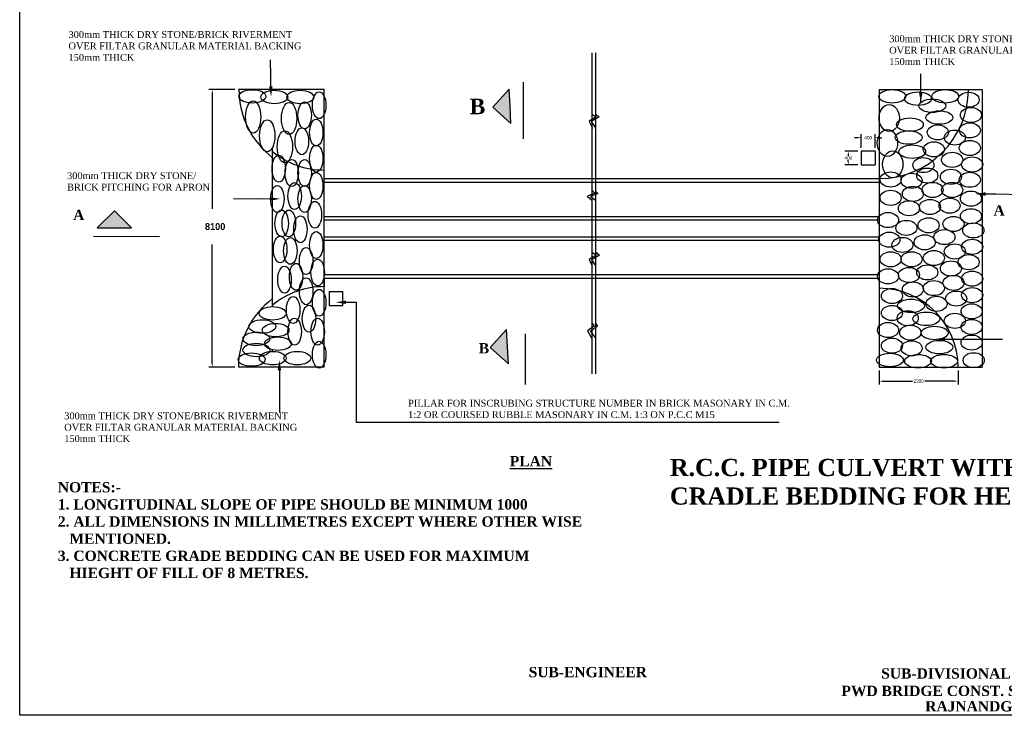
# Model space of a CAD drawing. Header units: inches. Extents: x 32507 to 120836, y 43776 to 81547.
# Tile 1 of 4: x 75499 to 104228, y 50047 to 70338. Entities that reach past the tile are written whole.
import ezdxf

# ---------------------------------------------------------------- set-up
doc = ezdxf.new("R2010")
doc.units = ezdxf.units.IN
doc.header["$MEASUREMENT"] = 0
doc.dimstyles.get("Standard").update_dxf_attribs({"dimtxt": 100.18, "dimasz": 100.18, "dimexe": 100.18, "dimexo": 100.0625, "dimgap": 10.09, "dimtad": 0, "dimtih": 1, "dimtoh": 1, "dimdec": 0, "dimzin": 0, "dimdsep": 46, "dimtxsty": 'Standard', "dimcen": 40.09, "dimadec": 0, "dimazin": 0, "dimtfac": 1, "dimtdec": 0, "dimtofl": 0, "dimtmove": 0, "dimatfit": 3, "dimfxl": 0.18, "dimtolj": 1, "dimtzin": 0, "dimarcsym": 0})

# ---------------------------------------------------------------- blocks, each defined once
blk = doc.blocks.new('*D38')
at = {"color": 0, "lineweight": -2, "transparency": 16777216}
for p, q in [((100579, 60102), (100579, 59694)), ((102879, 60102), (102879, 59694)), ((100680, 59794), (101552, 59794)), ((102779, 59794), (101906, 59794))]:
    blk.add_line(p, q, dxfattribs=at)
at = {"color": 0, "transparency": 16777216}
for points in [[(100680, 59810), (100680, 59777), (100579, 59794)], [(102779, 59810), (102779, 59777), (102879, 59794)]]:
    blk.add_solid(points, dxfattribs=at)
at = {"layer": 'Defpoints', "color": 0, "transparency": 16777216}
for p in [(100579, 60202), (102879, 60202), (102879, 59794)]:
    blk.add_point(p, dxfattribs=at)
at = {"color": 0, "transparency": 16777216, "insert": (101729, 59794), "char_height": 100.2, "attachment_point": 5}
blk.add_mtext('\\A1;2300', dxfattribs=at)
blk = doc.blocks.new('*D39')
at = {"color": 0, "lineweight": -2, "transparency": 16777216}
for p, q in [((100055, 66602), (100055, 66996)), ((100455, 66602), (100455, 66996)), ((99955, 66896), (99855, 66896)), ((100555, 66896), (100656, 66896))]:
    blk.add_line(p, q, dxfattribs=at)
at = {"color": 0, "transparency": 16777216}
for points in [[(99955, 66913), (99955, 66879), (100055, 66896)], [(100555, 66913), (100555, 66879), (100455, 66896)]]:
    blk.add_solid(points, dxfattribs=at)
at = {"layer": 'Defpoints', "color": 0, "transparency": 16777216}
for p in [(100455, 66896), (100055, 66502), (100455, 66502)]:
    blk.add_point(p, dxfattribs=at)
at = {"color": 0, "transparency": 16777216, "insert": (100255, 66896), "char_height": 100.2, "attachment_point": 5}
blk.add_mtext('\\A1;400', dxfattribs=at)
blk = doc.blocks.new('*D40')
at = {"color": 0, "lineweight": -2, "transparency": 16777216}
for p, q in [((99955, 66502), (99575, 66502)), ((99675, 66402), (99675, 66362)), ((99955, 66102), (99575, 66102)), ((99675, 66202), (99675, 66242))]:
    blk.add_line(p, q, dxfattribs=at)
at = {"color": 0, "transparency": 16777216}
for points in [[(99658, 66402), (99691, 66402), (99675, 66502)], [(99658, 66202), (99691, 66202), (99675, 66102)]]:
    blk.add_solid(points, dxfattribs=at)
at = {"layer": 'Defpoints', "color": 0, "transparency": 16777216}
for p in [(100055, 66502), (99675, 66102), (100055, 66102)]:
    blk.add_point(p, dxfattribs=at)
at = {"color": 0, "transparency": 16777216, "insert": (99675, 66302), "char_height": 100.2, "attachment_point": 5}
blk.add_mtext('\\A1;400', dxfattribs=at)

msp = doc.modelspace()

# ---------------------------------------------------------------- hatches: boundary and pattern name
for points in [[(89805.1, 67811.3), (89778.8, 68310.6), (89305.8, 67785), (89831.4, 67312)], [(78262.7, 64263.2), (78762.7, 64263.2), (78262.7, 64763.2), (77762.7, 64263.2)], [(89730.1, 60799.5), (89703.8, 61298.8), (89230.8, 60773.2), (89756.4, 60300.1)]]:
    msp.add_hatch(color=0).paths.add_polyline_path(points)

# ---------------------------------------------------------------- linework, layer by layer
at = {"color": 0}
for p, q in [((75498.7, 50047.1), (75498.7, 81547.1)), ((92195.4, 69375.4), (92195.4, 60011.7)), ((92295.4, 69375.4), (92295.4, 60011.7)), ((82824.5, 68691.7), (82819.3, 69166.2)), ((82827.8, 68391.2), (82824.5, 68691.7)), ((101796.5, 67933.8), (101796.1, 68755.7)), ((90190, 68513.9), (90190, 67513.9)), ((81779.6, 68301.8), (81017.3, 68301.8)), ((81117.4, 68201.6), (81117.4, 64820.3)), ((84379.6, 68301.8), (81879.6, 68301.8)), ((82879.6, 68276), (82879.6, 68301.8)), ((84379.6, 60201.8), (84379.6, 68301.8)), ((89305.8, 67785), (89778.8, 68310.6)), ((89805.1, 67811.3), (89778.8, 68310.6)), ((100579.4, 68301.8), (103579.4, 68301.8)), ((100579.4, 68301.8), (100579.4, 60201.8)), ((103579.4, 68301.8), (103579.4, 60201.8)), ((89831.4, 67312), (89805.1, 67811.3)), ((89305.8, 67785), (89831.4, 67312)), ((90190, 67513.9), (90190, 66858.9)), ((92194.3, 67585.9), (92317, 67508.5)), ((92304, 67585.9), (92407.4, 67502)), ((92317, 67508.5), (92110.3, 67379.5)), ((92110.3, 67366.6), (92207.2, 67173)), ((92407.4, 67502), (92174.9, 67366.6)), ((92174.9, 67366.6), (92297.6, 67185.9)), ((92195.4, 67199.3), (92195.4, 65368.7)), ((92295.4, 67199.3), (92295.4, 65337.9)), ((82879.6, 61967.4), (82879.6, 66618.5)), ((100455.2, 66501.9), (100055.2, 66501.9)), ((100055.2, 66501.9), (100055.2, 66101.9)), ((100455.2, 66501.9), (100455.2, 66101.9)), ((100055.2, 66101.9), (100455.2, 66101.9)), ((84379.6, 65701.8), (84379.6, 65951.8)), ((84379.6, 65701.8), (100579.4, 65701.8)), ((84379.6, 65601.8), (100579.4, 65601.8)), ((92278, 65275.6), (92064.1, 65187.6)), ((92368.4, 65269.1), (92154.4, 65180.2)), ((92195.4, 65368.7), (92278, 65275.6)), ((92295.4, 65337.9), (92368.4, 65269.1)), ((103679.7, 65254.5), (103980.2, 65254.3)), ((103980.2, 65254.3), (104748.4, 65236.6)), ((82503.9, 65103.5), (81735.6, 65109.9)), ((82804.4, 65107.7), (82503.9, 65103.5)), ((92060.4, 65187.5), (92193.5, 65077.8)), ((92152, 65180.2), (92300.9, 65072.9)), ((92195.4, 65076.2), (92195.4, 63553.9)), ((92295.4, 65076.2), (92295.4, 63563.2)), ((78262.7, 64763.2), (77762.7, 64263.2)), ((78262.7, 64763.2), (78762.7, 64263.2)), ((84379.6, 64601.8), (100579.4, 64601.8)), ((84379.6, 64501.8), (100579.4, 64501.8)), ((77762.7, 64263.2), (78262.7, 64263.2)), ((78262.7, 64263.2), (78762.7, 64263.2)), ((79581.7, 64006.8), (77651, 64015.4)), ((84379.6, 64001.8), (100579.4, 64001.8)), ((84379.6, 63901.8), (100579.4, 63901.8)), ((81117.4, 60302), (81117.4, 63777.6)), ((92195.4, 63553.9), (92325.7, 63471.6)), ((92295.4, 63563.2), (92416.1, 63465.2)), ((92325.7, 63471.6), (92114.2, 63338.9)), ((92115.4, 63342.4), (92195.4, 63177.2)), ((92416.1, 63465.2), (92183.6, 63329.7)), ((92183.6, 63329.7), (92295.4, 63165.2)), ((92195.4, 63177.2), (92195.4, 61485.6)), ((92295.4, 63165.2), (92295.4, 61485.6)), ((84379.6, 62901.8), (100579.4, 62901.8)), ((84379.6, 62801.8), (100579.4, 62801.8)), ((84379.6, 62801.8), (84379.6, 62551.8)), ((84529.6, 62401.8), (84529.6, 62001.8)), ((84929.6, 62401.8), (84529.6, 62401.8)), ((84929.6, 62001.8), (84929.6, 62401.8)), ((85018.2, 62095.2), (85318.7, 62095)), ((85318.7, 62095), (85318.5, 58597.3)), ((84529.6, 62001.8), (84929.6, 62001.8)), ((92191.9, 61496), (92272.3, 61407.6)), ((92291.3, 61490.5), (92362.7, 61401.2)), ((89230.8, 60773.2), (89703.8, 61298.8)), ((89730.1, 60799.5), (89703.8, 61298.8)), ((92272.3, 61407.6), (92064.2, 61263.9)), ((92065.6, 61265.7), (92191.9, 61035.6)), ((92362.7, 61401.2), (92142.9, 61243.5)), ((92151.1, 61241.1), (92295.9, 61046.7)), ((82879.6, 61068.3), (82879.6, 61091.5)), ((90243.3, 61178.9), (90243.3, 60178.9)), ((92195.4, 61044.5), (92195.4, 60201.8)), ((92295.4, 61044.5), (92295.4, 60201.8)), ((102492.7, 61019.3), (102793.2, 61019.2)), ((102793.2, 61019.2), (104178.5, 61018.5)), ((82879.6, 60662.1), (82879.6, 60707.5)), ((89230.8, 60773.2), (89756.4, 60300.1)), ((89756.4, 60300.1), (89730.1, 60799.5)), ((81779.6, 60201.8), (81017.3, 60201.8)), ((84379.6, 60201.8), (81879.6, 60201.8)), ((83076.2, 60108.8), (83076.2, 59808.3)), ((84379.6, 60201.8), (84379.6, 60282.8)), ((90243.3, 60178.9), (90243.3, 59697.5)), ((100579.4, 60201.8), (103579.4, 60201.8)), ((83076.2, 59808.3), (83076.2, 58883.4)), ((85318.5, 58597.3), (97659.8, 58594.6)), ((120198.7, 50047.1), (75498.7, 50047.1))]:
    msp.add_line(p, q, dxfattribs=at)
msp.add_circle((84379.6, 68301.8), 0, dxfattribs=at)
for centre, radius, start, end in [((84396.6, 68297.8), 2500, 179.90935, 232.64198), ((100579.4, 68301.8), 2600, 270, 0), ((84379.6, 68301.8), 2350, 230.33499, 270), ((84379.6, 60201.8), 2350, 90, 129.66501), ((100579.4, 60201.8), 2300, 0, 90), ((84379.6, 60201.8), 2500, 126.8699, 180)]:
    msp.add_arc(centre, radius, start, end, dxfattribs=at)
for centre, major_axis, ratio in [((82290.8, 68100.4), (-392.2, 0), 0.4999999), ((82926.4, 68081.3), (-392.2, 0), 0.4999999), ((83684.4, 68081.3), (-392.2, 0), 0.4999999), ((84236.3, 67843.8), (0, -392.2), 0.4999999), ((100956.3, 68101.3), (-392.2, 0), 0.4999999), ((101712.5, 68032.6), (-392.2, 0), 0.4999999), ((102503.1, 68101.3), (-392.2, 0), 0.4999999), ((103186.3, 68003.2), (-308, 0), 0.7142855), ((82311.5, 67498.3), (0, -469.5), 0.4736841), ((83360.3, 67456.9), (0, -469.5), 0.4736841), ((83815.1, 67549.3), (0, -392.2), 0.4999999), ((100869.7, 67471), (0, 395), 0.7499999), ((102125, 67826.6), (-392.2, 0), 0.4999999), ((102331.2, 67483.2), (-392.2, 0), 0.4999999), ((103255, 67556.8), (-308, 0), 0.7142855), ((82722.8, 66951.3), (0, -469.5), 0.4736841), ((84152.1, 67044.4), (0, -392.2), 0.4999999), ((101471.9, 67277.2), (-392.2, 0), 0.4999999), ((102287.1, 67051.5), (-308, 0), 0.7142855), ((103220.6, 67110.4), (-308, 0), 0.7142855), ((83236.2, 66630.4), (0, -469.5), 0.4736841), ((83730.9, 66792), (0, -392.2), 0.4999999), ((100817.6, 66742.8), (0, 395), 0.7499999), ((101437.5, 66899.5), (-392.2, 0), 0.4999999), ((102783.9, 66898.7), (-308, 0), 0.7142855), ((84152.1, 66287.1), (0, -392.2), 0.4999999), ((101540.7, 66487.4), (-392.2, 0), 0.4999999), ((102172.4, 66555.1), (-308, 0), 0.7142855), ((103220.6, 66595.4), (-308, 0), 0.7142855), ((83057.1, 65992.6), (0, -392.2), 0.4999999), ((100973.8, 66118.6), (0, 395), 0.7499999), ((102707.5, 66249.7), (-308, 0), 0.7142855), ((83436.1, 65866.3), (0, -392.2), 0.4999999), ((83815.1, 65866.3), (0, -392.2), 0.4999999), ((101866.7, 66096.9), (-308, 0), 0.7142855), ((103289.4, 66114.6), (-308, 0), 0.7142855), ((84152.1, 65487.7), (0, -392.2), 0.4999999), ((100911.2, 65677), (-308, 0), 0.7142855), ((101522.7, 65638.8), (-308, 0), 0.7142855), ((101981.3, 65791.5), (-308, 0), 0.7142855), ((102669.3, 65753.3), (-308, 0), 0.7142855), ((103220.6, 65668.2), (-308, 0), 0.7142855), ((83520.3, 65193.2), (0, -392.2), 0.4999999), ((102134.2, 65371.5), (-308, 0), 0.7142855), ((102707.5, 65371.5), (-308, 0), 0.7142855), ((83015, 65109), (0, -392.2), 0.4999999), ((83815.1, 65109), (0, -392.2), 0.4999999), ((100911.2, 65142.4), (-308, 0), 0.7142855), ((101560.9, 65257), (-308, 0), 0.7142855), ((103255, 65118.8), (-308, 0), 0.7142855), ((84110, 64646.2), (0, -392.2), 0.4999999), ((101446.3, 64837), (-308, 0), 0.7142855), ((102057.8, 64875.2), (-308, 0), 0.7142855), ((102631, 64913.3), (-308, 0), 0.7142855), ((83141.3, 64393.8), (0, -392.2), 0.4999999), ((83351.9, 64393.8), (0, -392.2), 0.4999999), ((100834.8, 64493.4), (-308, 0), 0.7142855), ((103255, 64603.8), (-308, 0), 0.7142855), ((83688.8, 64225.5), (0, -392.2), 0.4999999), ((101369.8, 64264.3), (-308, 0), 0.7142855), ((102019.5, 64340.6), (-308, 0), 0.7142855), ((102745.7, 64378.8), (-308, 0), 0.7142855), ((103323.7, 64191.7), (-308, 0), 0.7142855), ((84152.1, 63762.7), (0, -392.2), 0.4999999), ((100873, 63920.7), (-308, 0), 0.7142855), ((102478.2, 63997), (-308, 0), 0.7142855), ((83099.2, 63636.4), (0, -392.2), 0.4999999), ((83394, 63594.4), (0, -392.2), 0.4999999), ((101255.2, 63767.9), (-308, 0), 0.7142855), ((101904.9, 63844.3), (-308, 0), 0.7142855), ((102783.9, 63577), (-308, 0), 0.7142855), ((103289.4, 63711), (-308, 0), 0.7142855), ((83857.3, 63299.8), (0, -392.2), 0.4999999), ((100911.2, 63347.9), (-308, 0), 0.7142855), ((101522.7, 63347.9), (-308, 0), 0.7142855), ((102172.4, 63386.1), (-308, 0), 0.7142855), ((83562.5, 62837), (0, -392.2), 0.4999999), ((84194.2, 62963.3), (0, -392.2), 0.4999999), ((102669.3, 63080.7), (-308, 0), 0.7142855), ((103186.3, 63264.6), (-308, 0), 0.7142855), ((83225.5, 62752.9), (0, -392.2), 0.4999999), ((100834.8, 62851.6), (-308, 0), 0.7142855), ((101446.3, 62889.8), (-308, 0), 0.7142855), ((101981.3, 62966.1), (-308, 0), 0.7142855), ((103289.4, 62783.8), (-308, 0), 0.7142855), ((83857.3, 62416.3), (0, -392.2), 0.4999999), ((101560.9, 62469.8), (-308, 0), 0.7142855), ((102172.4, 62508), (-308, 0), 0.7142855), ((102745.7, 62660.7), (-308, 0), 0.7142855), ((84236.3, 62079.7), (0, -392.2), 0.4999999), ((100949.4, 62278.9), (-308, 0), 0.7142855), ((102822.1, 62202.5), (-308, 0), 0.7142855), ((103289.4, 62303.1), (-308, 0), 0.7142855), ((83478.2, 61869.3), (0, -392.2), 0.4999999), ((101506.3, 61989.1), (-392.2, 0), 0.4999999), ((102248.9, 62049.8), (-308, 0), 0.7142855), ((82878.4, 61771.3), (-392.2, 0), 0.4999999), ((83941.5, 61616.9), (0, -392.2), 0.4999999), ((100949.4, 61782.5), (-308, 0), 0.7142855), ((101408.1, 61629.8), (-308, 0), 0.7142855), ((101953.1, 61611.4), (-392.2, 0), 0.4999999), ((102783.9, 61553.5), (-308, 0), 0.7142855), ((103274.3, 61829.6), (-308, 0), 0.7142855), ((82581.1, 61388.5), (-392.2, 0), 0.4999999), ((83520.3, 61238.2), (0, -392.2), 0.4999999), ((84194.2, 61238.2), (0, -392.2), 0.4999999), ((100834.8, 61286.2), (-308, 0), 0.7142855), ((103274.3, 61374.6), (-308, 0), 0.7142855), ((82405.1, 61027.4), (-392.2, 0), 0.4999999), ((82963.6, 61283.1), (-392.2, 0), 0.4999999), ((101484.5, 61209.8), (-308, 0), 0.7142855), ((102193.7, 61199.3), (-392.2, 0), 0.4999999), ((83033.4, 60887.9), (-392.2, 0), 0.4999999), ((84236.3, 60565.1), (0, -392.2), 0.4999999), ((100949.4, 60828), (-308, 0), 0.7142855), ((101522.7, 60751.7), (-308, 0), 0.7142855), ((102331.2, 60787.3), (-392.2, 0), 0.4999999), ((103274.3, 60919.6), (-308, 0), 0.7142855), ((82265.5, 60422.9), (-392.2, 0), 0.4999999), ((82405.1, 60701.9), (-392.2, 0), 0.4999999), ((82884.2, 60466), (-392.2, 0), 0.4999999), ((83600.2, 60466), (-392.2, 0), 0.4999999), ((103335.1, 60404), (-308, 0), 0.7142855), ((100887.6, 60409.6), (-392.2, 0), 0.4999999), ((101712.5, 60375.2), (-392.2, 0), 0.4999999), ((102468.7, 60375.2), (-392.2, 0), 0.4999999)]:
    msp.add_ellipse(centre, major_axis=major_axis, ratio=ratio, dxfattribs=at)
for points in [[(82877.9, 68391.7), (82777.7, 68390.6), (82831.1, 68090.6)], [(81100.8, 68201.6), (81134.1, 68201.6), (81117.4, 68301.8)], [(101839.6, 68210.9), (101739.4, 68209.8), (101792.8, 67909.8)], [(103679.7, 65204.4), (103679.7, 65304.5), (103379.1, 65254.6)], [(82803.7, 65157.8), (82805.1, 65057.7), (83104.9, 65112)], [(85018.1, 62045.1), (85018.2, 62145.3), (84717.6, 62095.3)], [(102492.7, 60969.2), (102492.7, 61069.4), (102192.2, 61019.5)], [(83026.1, 60108.8), (83126.3, 60108.8), (83076.2, 60409.4)], [(81100.8, 60302), (81134.1, 60302), (81117.4, 60201.8)]]:
    msp.add_solid(points, dxfattribs=at)

# ---------------------------------------------------------------- texts
at = {"color": 0, "attachment_point": 1}
for s, insert, char_height, width in [('{\\fTimes New Roman|b0|i0|c0|p18;300mm THICK DRY STONE/BRICK RIVERMENT \\POVER FILTAR GRANULAR MATERIAL BACKING \\P150mm THICK}', (76922.9, 70006), 200, 13906.361), ('{\\fTimes New Roman|b0|i0|c0|p18;300mm THICK DRY STONE/BRICK RIVERMENT \\POVER FILTAR GRANULAR MATERIAL BACKING \\P150mm THICK}', (100869.3, 69881.7), 200, 13906.361), ('{\\fVrinda|b0|i0|c0|p2;\\C1; \\fTimes New Roman|b1|i0|c0|p18;\\H1.5x;\\C256;B}', (88518.9, 68031.8), 300, 3330.744), ('{\\fTimes New Roman|b0|i0|c0|p18;300mm THICK DRY STONE/  BRICK PITCHING FOR APRON}', (76880.5, 65887.5), 200, 4389.708), ('{\\fTimes New Roman|b1|i0|c0|p18;A}', (77058.9, 64791.9), 300, 3330.744), ('{\\fTimes New Roman|b1|i0|c0|p18;A}', (103913, 64923.4), 300, 3330.744), ('{\\fVrinda|b1|i0|c0|p2;\\H0.6667x;8100}', (80904.1, 64404.3), 300, 3330.744), ('{\\fTimes New Roman|b1|i0|c0|p18;B}', (88894.4, 60904.4), 300, 3330.744), ('{\\fTimes New Roman|b0|i0|c0|p18;PILLAR FOR INSCRUBING STRUCTURE NUMBER IN BRICK MASONARY IN C.M. 1:2 OR COURSED RUBBLE MASONARY IN C.M. 1:3 ON P.C.C M15 }', (86832.6, 59251.3), 200, 11324.68), ('{\\fTimes New Roman|b0|i0|c0|p18;300mm THICK DRY STONE/BRICK RIVERMENT \\POVER FILTAR GRANULAR MATERIAL BACKING \\P150mm THICK}', (76798.5, 58883.4), 200, 13906.361), ('{\\fTimes New Roman|b1|i0|c0|p18;\\LPLAN}', (89798.8, 57609.5), 300, 3330.744), ('{\\fTimes New Roman|b1|i0|c0|p18;R.C.C. PIPE CULVERT WITH 2PIPES OF 1METRE DIA AND CONCRTE CRADLE BEDDING FOR HEIGHTS OF FILL VARYING FROM 4.0m-8.0 m}', (94470, 57526.2), 500, 27423.38), ('{\\fTimes New Roman|b1|i0|c0|p18;NOTES:-\\P1. LONGITUDINAL SLOPE OF PIPE SHOULD BE MINIMUM 1000\\P2. ALL DIMENSIONS IN MILLIMETRES EXCEPT WHERE OTHER WISE\\P   MENTIONED.\\P3. CONCRETE GRADE BEDDING CAN BE USED FOR MAXIMUM \\P   HIEGHT OF FILL OF 8 METRES.}', (76612, 56850.1), 300, 15045.936), ('{\\fTimes New Roman|b1|i0|c0|p18;SUB-ENGINEER}', (90349.5, 51458.1), 300, 27423.38), ('{\\fTimes New Roman|b1|i0|c0|p18;SUB-DIVISIONAL OFFICER}', (100636.3, 51417.3), 300, 27423.38), ('{\\fTimes New Roman|b1|i0|c0|p18;PWD BRIDGE CONST. SUB-DIVISION}', (99476.3, 50910.4), 300, 27423.38), ('{\\fTimes New Roman|b1|i0|c0|p18;RAJNANDGAON}', (101920.8, 50459.1), 300, 27423.38)]:
    msp.add_mtext(s, dxfattribs=dict(at, insert=insert, char_height=char_height, width=width))

# ---------------------------------------------------------------- dimensions: what is measured, and where the dimension line sits
at = {"color": 0}
for base, p1, p2, picture, middle in [((100455.2, 66895.9), (100055.2, 66501.9), (100455.2, 66501.9), '*D39', (100255.2, 66895.9)), ((102879.4, 59793.7), (100579.4, 60201.8), (102879.4, 60201.8), '*D38', (101729.4, 59793.7))]:
    dim = msp.add_linear_dim(base=base, p1=p1, p2=p2, dimstyle='Standard', dxfattribs=at)
    dim.commit()
    dim.dimension.update_dxf_attribs({"geometry": picture, "text_midpoint": middle})
dim = msp.add_linear_dim(base=(99674.8, 66101.9), p1=(100055.2, 66501.9), p2=(100055.2, 66101.9), angle=90, dimstyle='Standard', dxfattribs=at)
dim.commit()
dim.dimension.update_dxf_attribs({"geometry": '*D40', "text_midpoint": (99674.8, 66301.9)})

doc.saveas('drawing.dxf')
